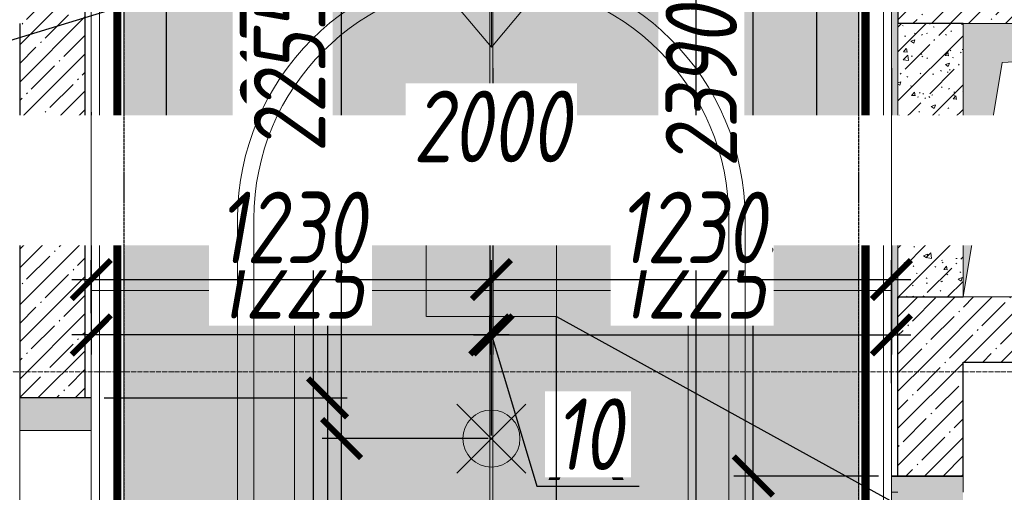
# Model space of a CAD drawing. Header units: millimetres. Extents: x -84210938 to 7466299, y -86687 to 22081.
# Tile 76 of 256: x 53378 to 56405, y -32469 to -31018. Entities that reach past the tile are written whole.
import ezdxf
from ezdxf import colors
from ezdxf.entities.mleader import LeaderData, LeaderLine
from ezdxf.math import Vec2, Vec3

# ---------------------------------------------------------------- set-up
doc = ezdxf.new("R2010")
doc.units = ezdxf.units.MM
for name, pattern in [('( Hidden )', [0.375, 0.25, -0.125]), ('-D1-03x03', [6, 3, -3]), ('-D1d1-15x02', [19, 15, -2, 0, -2]), ('DASHDOT', [25.4, 12.7, -6.35, 0, -6.35]), ('DASHED', [0.75, 0.5, -0.25])]:
    doc.linetypes.add(name, pattern=pattern)
doc.layers.get('Defpoints').update_dxf_attribs({"color": 31})
for name, color, linetype, lineweight in [('09 Светильники', 7, 'Continuous', 13), ('_0', 7, 'Continuous', 13), ('A-000-MH_MASS', 7, '-D1-03x03', 5), ('A-200-M_WALL', 7, 'Continuous', 5), ('A-200-M_WALL_PAT', 7, 'Continuous', 5), ('dim_light', 12, 'Continuous', 9), ('dim_pot', 183, 'Continuous', 9), ('M-567-M_MECH_EQP', 7, 'Continuous', 5), ('pot', 183, 'Continuous', 15), ('pot sh', 183, 'Continuous', 15), ('Z-060-M_DETAIL', 7, 'Continuous', 5), ('Обобщенные модели', 7, 'Continuous', 5), ('Оси', 7, 'Continuous', 5)]:
    doc.layers.add(name, color=color, linetype=linetype, lineweight=lineweight)
for name, color, linetype, lineweight, true_color in [('dim_razv', 7, 'DASHDOT', 9, 0x285228), ('light_pot', 7, 'Continuous', 15, 0x333300), ('pol', 7, 'Continuous', 15, 0x55666d)]:
    doc.layers.add(name, color=color, linetype=linetype, lineweight=lineweight, true_color=true_color)
doc.styles.add('fl_iso paper', font='isocpeur.ttf', dxfattribs={"width": 0.8, "oblique": 10})
doc.styles.add('In tre', font='isocpeur.ttf', dxfattribs={"width": 0.8, "oblique": 10})
doc.styles.get("Standard").update_dxf_attribs({"font": 'arial.ttf'})
doc.dimstyles.new('In tre 1_75', dxfattribs={"dimtxt": 220, "dimasz": 120, "dimexe": 60, "dimexo": 10, "dimgap": 50, "dimtad": 1, "dimdec": 0, "dimrnd": 5, "dimzin": 0, "dimdsep": 46, "dimtxsty": 'fl_iso paper', "dimblk": 'ARCHTICK', "dimcen": 0, "dimdle": 60, "dimadec": 0, "dimazin": 0, "dimtfac": 1, "dimtdec": 0, "dimtofl": 0, "dimtmove": 1, "dimatfit": 1, "dimfxl": 1, "dimtfill": 1, "dimtolj": 1, "dimtzin": 0, "dimarcsym": 1})
pattern_1 = [(45, (36177.975, -48979.44), (-57.02463, 57.02463), []), (45, (36235, -48979.44), (-57.02463, 57.02463), [100.806, -20.161, 3.353, -16.808])]

# ---------------------------------------------------------------- blocks, each defined once
blk = doc.blocks.new('_ArchTick')
at = {"color": 0, "linetype": 'ByBlock', "lineweight": 9, "const_width": 0.15}
blk.add_lwpolyline([(-0.5, -0.5), (0.5, 0.5)], dxfattribs=at)
blk = doc.blocks.new('*D18')
at = {"layer": 'Defpoints', "color": 0, "linetype": 'ByBlock', "transparency": 16777216}
for p in [(53628, -30029.4), (53628, -32179.4), (54324.5, -32179.4)]:
    blk.add_point(p, dxfattribs=at)
at = {"layer": 'dim_razv', "color": 0, "linetype": 'ByBlock', "lineweight": -2, "transparency": 16777216}
for p, q in [((54324.5, -29969.4), (54324.5, -32239.4)), ((53638, -30029.4), (54384.5, -30029.4)), ((53638, -32179.4), (54384.5, -32179.4))]:
    blk.add_line(p, q, dxfattribs=at)
at = {"layer": 'dim_razv', "color": 0, "linetype": 'ByBlock', "lineweight": -2, "transparency": 16777216, "xscale": 120, "yscale": 120, "zscale": 120}
for p, rotation in [((54324.5, -30029.4), 90), ((54324.5, -32179.4), 270)]:
    blk.add_blockref('_ArchTick', p, dxfattribs=dict(at, rotation=rotation))
at = {"layer": 'dim_razv', "color": 0, "linetype": 'ByBlock', "transparency": 16777216, "insert": (54164.5, -31104.4), "char_height": 220, "attachment_point": 5, "rotation": 90, "style": 'fl_iso paper', "bg_fill": 3, "box_fill_scale": 1.1, "bg_fill_color": 256, "bg_fill_true_color": 13158600, "bg_fill_transparency": 0}
blk.add_mtext('\\A1;2150', dxfattribs=at)
blk = doc.blocks.new('*D19')
at = {"layer": 'Defpoints', "color": 0, "linetype": 'ByBlock', "transparency": 16777216}
for p in [(53628, -32179.4), (53628, -33579.4), (54324.5, -33579.4)]:
    blk.add_point(p, dxfattribs=at)
at = {"layer": 'dim_razv', "color": 0, "linetype": 'ByBlock', "lineweight": -2, "transparency": 16777216}
for p, q in [((54324.5, -32119.4), (54324.5, -33639.4)), ((53638, -32179.4), (54384.5, -32179.4)), ((53638, -33579.4), (54384.5, -33579.4))]:
    blk.add_line(p, q, dxfattribs=at)
at = {"layer": 'dim_razv', "color": 0, "linetype": 'ByBlock', "lineweight": -2, "transparency": 16777216, "xscale": 120, "yscale": 120, "zscale": 120}
for p, rotation in [((54324.5, -32179.4), 90), ((54324.5, -33579.4), 270)]:
    blk.add_blockref('_ArchTick', p, dxfattribs=dict(at, rotation=rotation))
at = {"layer": 'dim_razv', "color": 0, "linetype": 'ByBlock', "transparency": 16777216, "insert": (54164.5, -32879.4), "char_height": 220, "attachment_point": 5, "rotation": 90, "style": 'fl_iso paper', "bg_fill": 3, "box_fill_scale": 1.1, "bg_fill_color": 256, "bg_fill_true_color": 13158600, "bg_fill_transparency": 0}
blk.add_mtext('\\A1;1400', dxfattribs=at)
blk = doc.blocks.new('*D28')
at = {"layer": 'Defpoints', "color": 0, "linetype": 'ByBlock', "transparency": 16777216}
for p in [(55633.3, -32419.4), (56028, -32419.4), (56178, -33469.4)]:
    blk.add_point(p, dxfattribs=at)
at = {"layer": 'dim_razv', "color": 0, "linetype": 'ByBlock', "lineweight": -2, "transparency": 16777216}
for p, q in [((55633.3, -33529.4), (55633.3, -32359.4)), ((56018, -32419.4), (55573.3, -32419.4)), ((56168, -33469.4), (55573.3, -33469.4))]:
    blk.add_line(p, q, dxfattribs=at)
at = {"layer": 'dim_razv', "color": 0, "linetype": 'ByBlock', "lineweight": -2, "transparency": 16777216, "xscale": 120, "yscale": 120, "zscale": 120}
for p, rotation in [((55633.3, -32419.4), 90), ((55633.3, -33469.4), 270)]:
    blk.add_blockref('_ArchTick', p, dxfattribs=dict(at, rotation=rotation))
at = {"layer": 'dim_razv', "color": 0, "linetype": 'ByBlock', "transparency": 16777216, "insert": (55473.3, -32944.4), "char_height": 220, "attachment_point": 5, "rotation": 90, "style": 'fl_iso paper', "bg_fill": 3, "box_fill_scale": 1.1, "bg_fill_color": 256, "bg_fill_true_color": 13158600, "bg_fill_transparency": 0}
blk.add_mtext('\\A1;1050', dxfattribs=at)
blk = doc.blocks.new('*D29')
at = {"layer": 'Defpoints', "color": 0, "linetype": 'ByBlock', "transparency": 16777216}
for p in [(55633.3, -30029.4), (56028, -30029.4), (56028, -32419.4)]:
    blk.add_point(p, dxfattribs=at)
at = {"layer": 'dim_razv', "color": 0, "linetype": 'ByBlock', "lineweight": -2, "transparency": 16777216}
for p, q in [((55633.3, -32479.4), (55633.3, -29969.4)), ((56018, -30029.4), (55573.3, -30029.4)), ((56018, -32419.4), (55573.3, -32419.4))]:
    blk.add_line(p, q, dxfattribs=at)
at = {"layer": 'dim_razv', "color": 0, "linetype": 'ByBlock', "lineweight": -2, "transparency": 16777216, "xscale": 120, "yscale": 120, "zscale": 120}
for p, rotation in [((55633.3, -30029.4), 90), ((55633.3, -32419.4), 270)]:
    blk.add_blockref('_ArchTick', p, dxfattribs=dict(at, rotation=rotation))
at = {"layer": 'dim_razv', "color": 0, "linetype": 'ByBlock', "transparency": 16777216, "insert": (55473.3, -31224.4), "char_height": 220, "attachment_point": 5, "rotation": 90, "style": 'fl_iso paper', "bg_fill": 3, "box_fill_scale": 1.1, "bg_fill_color": 256, "bg_fill_true_color": 13158600, "bg_fill_transparency": 0}
blk.add_mtext('\\A1;2390', dxfattribs=at)
blk = doc.blocks.new('*U17')
at = {"layer": 'pol', "true_color": 0x007dfa, "transparency": 33554687}
h = blk.add_hatch(color=150, dxfattribs=at)
h.dxf.hatch_style = 1
h.paths.add_polyline_path([(8950, 0), (0, 0), (0, -10), (8950, -10)])
at = {"layer": 'pol', "color": 162, "true_color": 0x2c3cc9}
blk.add_lwpolyline([(8950, 0), (0, 0), (0, -10), (8950, -10)], close=True, dxfattribs=at)
blk = doc.blocks.new('1')
at = {"layer": 'pol', "linetype": 'ByBlock'}
h = blk.add_hatch(color=1, dxfattribs=at)
h.paths.add_polyline_path([(35776.4, 73135.4), (35803.1, 73135.4), (35803.1, 73259), (35776.4, 73259)])
h.paths.add_polyline_path([(35789.8, 73274.6), (35843.2, 73274.6), (35789.8, 73338.2)])
h.paths.add_polyline_path([(35789.8, 73274.6), (35736.3, 73274.6), (35789.8, 73338.2)])
edge = h.paths.add_edge_path()
edge.add_arc((35789.8, 73110.5), 13.4, 0, 360)
h = blk.add_hatch(color=1, dxfattribs=at)
h.paths.add_polyline_path([(35813.3, 73097.1), (35813.3, 73123.9), (35936.9, 73123.9), (35936.9, 73097.1)])
h.paths.add_polyline_path([(35952.5, 73110.5), (35952.5, 73164), (36016.1, 73110.5)])
h.paths.add_polyline_path([(35952.5, 73110.5), (35952.5, 73057), (36016.1, 73110.5)])
at = {"layer": 'pol', "color": 1, "linetype": 'ByBlock'}
for points in [[(35789.8, 73274.6), (35736.3, 73274.6), (35789.8, 73338.2), (35789.8, 73274.6)], [(35789.8, 73274.6), (35843.2, 73274.6), (35789.8, 73338.2), (35789.8, 73274.6)], [(35952.5, 73110.5), (35952.5, 73164), (36016.1, 73110.5), (35952.5, 73110.5)], [(35952.5, 73110.5), (35952.5, 73057), (36016.1, 73110.5), (35952.5, 73110.5)]]:
    blk.add_lwpolyline(points, dxfattribs=at)
for points in [[(35776.4, 73135.4), (35803.1, 73135.4), (35803.1, 73259), (35776.4, 73259)], [(35813.3, 73097.1), (35813.3, 73123.9), (35936.9, 73123.9), (35936.9, 73097.1)]]:
    blk.add_lwpolyline(points, close=True, dxfattribs=at)
blk.add_circle((35789.8, 73110.5), 13.4, dxfattribs=at)
blk = doc.blocks.new('*D47')
at = {"layer": 'Defpoints', "color": 0, "transparency": 16777216}
for p in [(54833, -31156.2), (56058, -31156.2), (56058, -31986)]:
    blk.add_point(p, dxfattribs=at)
at = {"layer": 'pol', "color": 0, "lineweight": -2, "transparency": 16777216}
for p, q in [((54833, -31166.2), (54833, -32046)), ((56058, -31166.2), (56058, -32046)), ((54773, -31986), (56118, -31986))]:
    blk.add_line(p, q, dxfattribs=at)
at = {"layer": 'pol', "color": 0, "lineweight": -2, "transparency": 16777216, "xscale": 120, "yscale": 120, "zscale": 120, "rotation": 180}
blk.add_blockref('_ArchTick', (54833, -31986), dxfattribs=at)
at = {"layer": 'pol', "color": 0, "lineweight": -2, "transparency": 16777216, "xscale": 120, "yscale": 120, "zscale": 120}
blk.add_blockref('_ArchTick', (56058, -31986), dxfattribs=at)
at = {"layer": 'pol', "color": 0, "lineweight": 18, "transparency": 16777216, "insert": (55445.5, -31826), "char_height": 220, "attachment_point": 5, "style": 'fl_iso paper', "bg_fill": 3, "box_fill_scale": 1.1, "bg_fill_color": 256, "bg_fill_true_color": 13158600, "bg_fill_transparency": 0}
blk.add_mtext('\\A1;1225', dxfattribs=at)
blk = doc.blocks.new('*D48')
at = {"layer": 'Defpoints', "color": 0, "transparency": 16777216}
for p in [(54823, -31253.1), (53598, -31291.9), (53598, -31986)]:
    blk.add_point(p, dxfattribs=at)
at = {"layer": 'pol', "color": 0, "lineweight": -2, "transparency": 16777216}
for p, q in [((54823, -31263.1), (54823, -32046)), ((53598, -31301.9), (53598, -32046)), ((54883, -31986), (53538, -31986))]:
    blk.add_line(p, q, dxfattribs=at)
at = {"layer": 'pol', "color": 0, "lineweight": -2, "transparency": 16777216, "xscale": 120, "yscale": 120, "zscale": 120, "rotation": 180}
blk.add_blockref('_ArchTick', (53598, -31986), dxfattribs=at)
at = {"layer": 'pol', "color": 0, "lineweight": -2, "transparency": 16777216, "xscale": 120, "yscale": 120, "zscale": 120}
blk.add_blockref('_ArchTick', (54823, -31986), dxfattribs=at)
at = {"layer": 'pol', "color": 0, "lineweight": 18, "transparency": 16777216, "insert": (54210.5, -31826), "char_height": 220, "attachment_point": 5, "style": 'fl_iso paper', "bg_fill": 3, "box_fill_scale": 1.1, "bg_fill_color": 256, "bg_fill_true_color": 13158600, "bg_fill_transparency": 0}
blk.add_mtext('\\A1;1225', dxfattribs=at)
blk = doc.blocks.new('*D54')
at = {"layer": 'Defpoints', "color": 0, "transparency": 16777216}
for p in [(53828, -30029.4), (55828, -30029.4), (53828, -31505.4)]:
    blk.add_point(p, dxfattribs=at)
at = {"layer": 'pol', "color": 0, "lineweight": -2, "transparency": 16777216}
for p, q in [((53828, -30039.4), (53828, -31565.4)), ((55828, -30039.4), (55828, -31565.4)), ((55888, -31505.4), (53768, -31505.4))]:
    blk.add_line(p, q, dxfattribs=at)
at = {"layer": 'pol', "color": 0, "lineweight": -2, "transparency": 16777216, "xscale": 120, "yscale": 120, "zscale": 120, "rotation": 180}
blk.add_blockref('_ArchTick', (53828, -31505.4), dxfattribs=at)
at = {"layer": 'pol', "color": 0, "lineweight": -2, "transparency": 16777216, "xscale": 120, "yscale": 120, "zscale": 120}
blk.add_blockref('_ArchTick', (55828, -31505.4), dxfattribs=at)
at = {"layer": 'pol', "color": 0, "lineweight": 18, "transparency": 16777216, "insert": (54828, -31345.4), "char_height": 220, "attachment_point": 5, "style": 'fl_iso paper', "bg_fill": 3, "box_fill_scale": 1.1, "bg_fill_color": 256, "bg_fill_true_color": 13158600, "bg_fill_transparency": 0}
blk.add_mtext('\\A1;2000', dxfattribs=at)
blk = doc.blocks.new('*D274')
at = {"layer": 'Defpoints', "color": 0, "transparency": 16777216}
for p in [(54281.5, -30149.4), (54828, -30149.4), (54828, -38859.4)]:
    blk.add_point(p, dxfattribs=at)
at = {"layer": 'dim_pot', "color": 0, "lineweight": -2, "transparency": 16777216}
for p, q in [((54281.5, -38919.4), (54281.5, -30089.4)), ((54818, -30149.4), (54221.5, -30149.4)), ((54818, -38859.4), (54221.5, -38859.4))]:
    blk.add_line(p, q, dxfattribs=at)
at = {"layer": 'dim_pot', "color": 0, "lineweight": -2, "transparency": 16777216, "xscale": 120, "yscale": 120, "zscale": 120}
for p, rotation in [((54281.5, -30149.4), 90), ((54281.5, -38859.4), 270)]:
    blk.add_blockref('_ArchTick', p, dxfattribs=dict(at, rotation=rotation))
at = {"layer": 'dim_pot', "color": 0, "transparency": 16777216, "insert": (54121.5, -34504.4), "char_height": 220, "attachment_point": 5, "rotation": 90, "style": 'fl_iso paper', "bg_fill": 3, "box_fill_scale": 1.1, "bg_fill_color": 256, "bg_fill_true_color": 13158600, "bg_fill_transparency": 0}
blk.add_mtext('\\A1;8710', dxfattribs=at)
blk = doc.blocks.new('*D285')
at = {"layer": 'Defpoints', "color": 0, "transparency": 16777216}
for p in [(54838, -30849.4), (54828, -38159.4), (55456.3, -38159.4)]:
    blk.add_point(p, dxfattribs=at)
at = {"layer": 'dim_light', "color": 0, "lineweight": -2, "transparency": 16777216}
for p, q in [((55456.3, -30789.4), (55456.3, -38219.4)), ((54848, -30849.4), (55516.3, -30849.4)), ((54838, -38159.4), (55516.3, -38159.4))]:
    blk.add_line(p, q, dxfattribs=at)
at = {"layer": 'dim_light', "color": 0, "lineweight": -2, "transparency": 16777216, "xscale": 120, "yscale": 120, "zscale": 120}
for p, rotation in [((55456.3, -30849.4), 90), ((55456.3, -38159.4), 270)]:
    blk.add_blockref('_ArchTick', p, dxfattribs=dict(at, rotation=rotation))
at = {"layer": 'dim_light', "color": 0, "transparency": 16777216, "insert": (55296.3, -34504.4), "char_height": 220, "attachment_point": 5, "rotation": 90, "style": 'fl_iso paper', "bg_fill": 3, "box_fill_scale": 1.1, "bg_fill_color": 256, "bg_fill_true_color": 13158600, "bg_fill_transparency": 0}
blk.add_mtext('\\A1;7310', dxfattribs=at)
blk = doc.blocks.new('*U9')
at = {"layer": '09 Светильники', "true_color": 0xffbf00, "transparency": 33554687}
h = blk.add_hatch(color=40, dxfattribs=at)
h.dxf.hatch_style = 1
edge = h.paths.add_edge_path()
edge.add_arc((0, 0), 58.5, 0, 360)
for points in [[(70.7, 70.7), (-70.7, -70.7)], [(-70.7, 70.7), (70.7, -70.7)]]:
    blk.add_lwpolyline(points)
at = {"layer": '09 Светильники', "transparency": 33554687}
blk.add_circle((0, 0), 58.5, dxfattribs=at)
blk = doc.blocks.new('*U279')
at = {"layer": 'light_pot', "xscale": 1.5, "yscale": 1.5, "zscale": 1.5, "rotation": 180}
blk.add_blockref('*U9', (0, 56.6), dxfattribs=at)
blk = doc.blocks.new('*U280')
at = {"layer": 'light_pot', "color": 0, "linetype": 'ByBlock', "lineweight": -2, "transparency": 16777216}
blk.add_blockref('*U279', (0, 4400), dxfattribs=at)
blk = doc.blocks.new('*D288')
at = {"layer": 'Defpoints', "color": 0, "transparency": 16777216}
for p in [(54828, -31815.9), (53598, -31929.4), (54828, -32304.5)]:
    blk.add_point(p, dxfattribs=at)
at = {"layer": 'dim_light', "color": 0, "lineweight": -2, "transparency": 16777216}
for p, q in [((53598, -31919.4), (53598, -31755.9)), ((54828, -32294.5), (54828, -31755.9)), ((53538, -31815.9), (54888, -31815.9))]:
    blk.add_line(p, q, dxfattribs=at)
at = {"layer": 'dim_light', "color": 0, "lineweight": -2, "transparency": 16777216, "xscale": 120, "yscale": 120, "zscale": 120, "rotation": 180}
blk.add_blockref('_ArchTick', (53598, -31815.9), dxfattribs=at)
at = {"layer": 'dim_light', "color": 0, "lineweight": -2, "transparency": 16777216, "xscale": 120, "yscale": 120, "zscale": 120}
blk.add_blockref('_ArchTick', (54828, -31815.9), dxfattribs=at)
at = {"layer": 'dim_light', "color": 0, "transparency": 16777216, "insert": (54213, -31655.9), "char_height": 220, "attachment_point": 5, "style": 'fl_iso paper', "bg_fill": 3, "box_fill_scale": 1.1, "bg_fill_color": 256, "bg_fill_true_color": 13158600, "bg_fill_transparency": 0}
blk.add_mtext('\\A1;1230', dxfattribs=at)
blk = doc.blocks.new('*D289')
at = {"layer": 'Defpoints', "color": 0, "transparency": 16777216}
for p in [(56058, -31815.9), (56058, -32144.4), (54828, -32304.5)]:
    blk.add_point(p, dxfattribs=at)
at = {"layer": 'dim_light', "color": 0, "lineweight": -2, "transparency": 16777216}
for p, q in [((54828, -32294.5), (54828, -31755.9)), ((56058, -32134.4), (56058, -31755.9)), ((54768, -31815.9), (56118, -31815.9))]:
    blk.add_line(p, q, dxfattribs=at)
at = {"layer": 'dim_light', "color": 0, "lineweight": -2, "transparency": 16777216, "xscale": 120, "yscale": 120, "zscale": 120, "rotation": 180}
blk.add_blockref('_ArchTick', (54828, -31815.9), dxfattribs=at)
at = {"layer": 'dim_light', "color": 0, "lineweight": -2, "transparency": 16777216, "xscale": 120, "yscale": 120, "zscale": 120}
blk.add_blockref('_ArchTick', (56058, -31815.9), dxfattribs=at)
at = {"layer": 'dim_light', "color": 0, "transparency": 16777216, "insert": (55443, -31655.9), "char_height": 220, "attachment_point": 5, "style": 'fl_iso paper', "bg_fill": 3, "box_fill_scale": 1.1, "bg_fill_color": 256, "bg_fill_true_color": 13158600, "bg_fill_transparency": 0}
blk.add_mtext('\\A1;1230', dxfattribs=at)
blk = doc.blocks.new('*D290')
at = {"layer": 'Defpoints', "color": 0, "transparency": 16777216}
for p in [(54367.7, -32304.5), (54828, -32304.5), (54828, -36704.5)]:
    blk.add_point(p, dxfattribs=at)
at = {"layer": 'dim_light', "color": 0, "lineweight": -2, "transparency": 16777216}
for p, q in [((54367.7, -36764.5), (54367.7, -32244.5)), ((54818, -32304.5), (54307.7, -32304.5)), ((54818, -36704.5), (54307.7, -36704.5))]:
    blk.add_line(p, q, dxfattribs=at)
at = {"layer": 'dim_light', "color": 0, "lineweight": -2, "transparency": 16777216, "xscale": 120, "yscale": 120, "zscale": 120}
for p, rotation in [((54367.7, -32304.5), 90), ((54367.7, -36704.5), 270)]:
    blk.add_blockref('_ArchTick', p, dxfattribs=dict(at, rotation=rotation))
at = {"layer": 'dim_light', "color": 0, "transparency": 16777216, "insert": (54207.7, -34504.5), "char_height": 220, "attachment_point": 5, "rotation": 90, "style": 'fl_iso paper', "bg_fill": 3, "box_fill_scale": 1.1, "bg_fill_color": 256, "bg_fill_true_color": 13158600, "bg_fill_transparency": 0}
blk.add_mtext('\\A1;4400', dxfattribs=at)
blk = doc.blocks.new('*D286')
at = {"layer": 'Defpoints', "color": 0, "transparency": 16777216}
for p in [(54367.7, -30049.4), (55196.6, -30049.4), (54562.8, -32304.5)]:
    blk.add_point(p, dxfattribs=at)
at = {"layer": 'dim_light', "color": 0, "lineweight": -2, "transparency": 16777216}
for p, q in [((54367.7, -32364.5), (54367.7, -29989.4)), ((55186.6, -30049.4), (54307.7, -30049.4)), ((54552.8, -32304.5), (54307.7, -32304.5))]:
    blk.add_line(p, q, dxfattribs=at)
at = {"layer": 'dim_light', "color": 0, "lineweight": -2, "transparency": 16777216, "xscale": 120, "yscale": 120, "zscale": 120}
for p, rotation in [((54367.7, -30049.4), 90), ((54367.7, -32304.5), 270)]:
    blk.add_blockref('_ArchTick', p, dxfattribs=dict(at, rotation=rotation))
at = {"layer": 'dim_light', "color": 0, "transparency": 16777216, "insert": (54207.7, -31177), "char_height": 220, "attachment_point": 5, "rotation": 90, "style": 'fl_iso paper', "bg_fill": 3, "box_fill_scale": 1.1, "bg_fill_color": 256, "bg_fill_true_color": 13158600, "bg_fill_transparency": 0}
blk.add_mtext('\\A1;2255', dxfattribs=at)
blk = doc.blocks.new('*D299')
at = {"layer": 'Defpoints', "color": 0, "transparency": 16777216}
for p in [(54823, -31986), (54833, -31976), (54833, -31986)]:
    blk.add_point(p, dxfattribs=at)
at = {"layer": 'pol', "color": 0, "lineweight": -2, "transparency": 16777216}
for p, q in [((54823, -31976), (54823, -31926)), ((54823, -31986), (54703, -31986)), ((54823, -31986), (54833, -31986)), ((54828, -31986), (54967.5, -32451)), ((54833, -31986), (54833, -32046)), ((54833, -31986), (54953, -31986)), ((54967.5, -32451), (55282.3, -32451))]:
    blk.add_line(p, q, dxfattribs=at)
at = {"layer": 'pol', "color": 0, "lineweight": -2, "transparency": 16777216, "xscale": 120, "yscale": 120, "zscale": 120}
blk.add_blockref('_ArchTick', (54823, -31986), dxfattribs=at)
at = {"layer": 'pol', "color": 0, "lineweight": -2, "transparency": 16777216, "xscale": 120, "yscale": 120, "zscale": 120, "rotation": 180}
blk.add_blockref('_ArchTick', (54833, -31986), dxfattribs=at)
at = {"layer": 'pol', "color": 0, "lineweight": 18, "transparency": 16777216, "insert": (55124.9, -32291), "char_height": 220, "attachment_point": 5, "style": 'fl_iso paper', "bg_fill": 3, "box_fill_scale": 1.1, "bg_fill_color": 256, "bg_fill_true_color": 13158600, "bg_fill_transparency": 0}
blk.add_mtext('\\A1;10', dxfattribs=at)
blk = doc.blocks.new('A_MEQ_OpeningShaft-Rectangular - ОВ-8249615-50_AS_Plan_23')
at = {"layer": 'Z-060-M_DETAIL', "linetype": '-D1-03x03'}
blk.add_hatch(color=256, dxfattribs=at).paths.add_polyline_path([(0, -840), (120, -120), (2100, 0), (0, 0), (0, -614.9)])
at = {"layer": 'A-000-MH_MASS'}
for p, q in [((2100, 0), (0, 0)), ((0, 0), (0, -840)), ((2100, -840), (2100, 0)), ((0, -840), (2100, -840))]:
    blk.add_line(p, q, dxfattribs=at)
at = {"layer": 'Z-060-M_DETAIL'}
for p, q in [((2100, 0), (0, 0)), ((0, 0), (0, -840)), ((120, -120), (2100, 0)), ((2100, 0), (2100, -840)), ((0, -840), (120, -120)), ((0, -840), (2100, -840))]:
    blk.add_line(p, q, dxfattribs=at)

msp = doc.modelspace()

# ---------------------------------------------------------------- hatches: boundary and pattern name
at = {"layer": '_0', "transparency": 33554534}
h = msp.add_hatch(color=252, dxfattribs=at)
h.dxf.hatch_style = 1
h.paths.add_polyline_path([(35428, -49734.4), (73878, -49734.4), (73878, -19284.4), (35428, -19284.4)])
h.paths.add_polyline_path([(44528, -41629.4), (44528, -34929.4), (49428, -34929.4), (49428, -36429.4), (51028, -36429.4), (51028, -30029.4), (49428, -30029.4), (49428, -30779.4), (42778, -30779.4), (42778, -28029.4), (44528, -28029.4), (44528, -27979.4), (45303, -27979.4), (45303, -27379.4), (47528, -27379.4), (47528, -27979.4), (53578, -27979.4), (53578, -27379.4), (55478, -27379.4), (55478, -27979.4), (64478, -27979.4), (64478, -26229.4), (67788, -26229.4), (67788, -28219.4), (66578, -28219.4), (66578, -30029.4), (62978, -30029.4), (62978, -30829.4), (59878, -30829.4), (59878, -30029.4), (58628, -30029.4), (58628, -38979.4), (59728, -38979.4), (59728, -38079.4), (62978, -38079.4), (62978, -38979.4), (66878, -38979.4), (66878, -41429.4), (64478, -41429.4), (64478, -41029.4), (59923, -41029.4), (59923, -41629.4), (57898, -41629.4), (57898, -41029.4), (47038, -41029.4), (47038, -41629.4)], flags=16)
at = {"layer": 'A-200-M_WALL_PAT'}
h = msp.add_hatch(dxfattribs=at)
h.set_pattern_fill('FP_2', color=256, style=0, pattern_type=2)
h.set_pattern_definition(pattern_1)
h.paths.add_polyline_path([(53378, -36829.4), (53578, -36829.4), (53578, -36479.4), (53378, -36479.4), (53378, -36629.4)])
h.paths.add_polyline_path([(53578, -35079.4), (53578, -33579.4), (53378, -33579.4), (53378, -35079.4)])
h.paths.add_polyline_path([(53378, -32179.4), (53578, -32179.4), (53578, -30829.4), (53378, -30829.4), (53378, -31644.4)])
h = msp.add_hatch(dxfattribs=at)
h.set_pattern_fill('FP_2', color=256, style=0, pattern_type=2)
h.set_pattern_definition(pattern_1)
h.paths.add_polyline_path([(58378, -31029.4), (58578, -31029.4), (58578, -30829.4), (56078, -30829.4), (56078, -31029.4), (56985, -31029.4)])
at = {"layer": 'A-200-M_WALL_PAT', "true_color": 0xf5f3ef}
msp.add_hatch(color=7, dxfattribs=at).paths.add_polyline_path([(56058, -31969.4), (56078, -31969.4), (56078, -30929.4), (56058, -30929.4), (56058, -31644.4)])
at = {"layer": 'A-200-M_WALL_PAT'}
h = msp.add_hatch(dxfattribs=at)
h.set_pattern_fill('FP_1', color=256, style=0, pattern_type=2)
h.set_pattern_definition([(45, (36177.98, -48979.44), (-75.43415, 75.43415), [106.68, -17.78, 3.556, -17.78]), (45, (36177.98, -48904.05), (-75.43415, 75.43415), []), (50, (36177.98, -48979.44), (127.5292, -11.15758), [13.335, -146.685]), (355, (36177.98, -48979.44), (-24.66966, 133.74), [10.668, -117.348]), (100.451, (36188.6, -48980.37), (102.85973, 122.5818), [11.333, -124.663]), (46.184, (36177.98, -48943.88), (189.7552, -29.4304), [20.002, -220.027]), (96.636, (36193.79, -48946.33), (166.1822, 173.1996), [17, -186.995]), (351.184, (36177.98, -48943.88), (166.184, 173.1976), [16.002, -176.022]), (21, (36195.76, -48952.77), (106.13027, -71.58603), [13.335, -146.685]), (326, (36195.76, -48952.77), (43.2619, 128.93175), [10.668, -117.348]), (71.451, (36204.6, -48958.73), (149.392, 57.34505), [11.333, -124.663]), (37.5, (36177.975, -48979.436), (2.16223, 59.18836), [3.353, -112.573, 3.353, -115.773, -117.792]), (37.5, (36177.975, -48979.436), (2.16223, 59.18836), [-235.052, 3.353, -114.44]), (7.5, (36177.975, -48979.436), (46.77386, 70.12615), [3.353, -64.567, 3.353, -109.906, -44.894]), (7.5, (36177.975, -48979.436), (46.77386, 70.12615), [-181.178, 3.353, -41.542]), (327.5, (36138.326, -48979.436), (94.91367, -4.01009), [3.353, -41.097, 3.353, -135.331, -184.023]), (327.5, (36138.326, -48979.436), (94.91367, -4.01009), [-183.134, 3.353, -180.67]), (317.5, (36120.55, -48979.44), (103.69057, 17.79882), [3.353, -54.432, 3.353, -88.748, -130.683]), (317.5, (36120.55, -48979.44), (103.69057, 17.79882), [-149.885, 3.353, -127.33])])
h.paths.add_polyline_path([(56078, -31869.4), (56278, -31869.4), (56278, -31029.4), (56078, -31029.4), (56078, -31644.4)])
h = msp.add_hatch(dxfattribs=at)
h.set_pattern_fill('FP_2', color=256, style=0, pattern_type=2)
h.set_pattern_definition(pattern_1)
h.paths.add_polyline_path([(58378, -32069.4), (58378, -31869.4), (56078, -31869.4), (56078, -32069.4), (56985, -32069.4)])
h = msp.add_hatch(dxfattribs=at)
h.set_pattern_fill('FP_2', color=256, style=0, pattern_type=2)
h.set_pattern_definition(pattern_1)
h.paths.add_polyline_path([(56278, -38279.4), (56278, -37609.4), (56078, -37609.4), (56078, -38279.4)])
h.paths.add_polyline_path([(56078, -36559.4), (56278, -36559.4), (56278, -35539.4), (56078, -35539.4), (56078, -36109.4)])
h.paths.add_polyline_path([(56278, -34489.4), (56278, -33469.4), (56078, -33469.4), (56078, -34489.4)])
h.paths.add_polyline_path([(56078, -32419.4), (56278, -32419.4), (56278, -32069.4), (56078, -32069.4)])
at = {"layer": 'pot sh', "linetype": 'ByBlock', "lineweight": 0, "true_color": 0x878581}
h = msp.add_hatch(dxfattribs=at)
h.set_pattern_fill('AR-CONC', color=252, scale=2, angle=180)
h.paths.add_polyline_path([(53898, -38079.4), (53698, -38079.4), (53698, -38859.4), (55958, -38859.4), (55958, -30149.4), (53698, -30149.4), (53698, -36829.4), (53898, -36829.4)])
at = {"layer": 'Обобщенные модели', "true_color": 0x787878}
msp.add_hatch(color=8, dxfattribs=at).paths.add_polyline_path([(53598, -32279.4), (53598, -32179.4), (53378, -32179.4), (53378, -32279.4)])
at = {"layer": 'Обобщенные модели'}
msp.add_hatch(color=8, dxfattribs=at).paths.add_polyline_path([(56278, -32519.4), (56278, -32419.4), (56058, -32419.4), (56058, -32519.4)])

# ---------------------------------------------------------------- linework, layer by layer
at = {"layer": 'A-200-M_WALL'}
for p, q in [((53598, -32179.4), (53598, -30049.4)), ((56058, -30049.4), (56058, -32419.4)), ((53578, -32179.4), (53598, -32179.4)), ((56058, -32469.4), (56078, -32469.4))]:
    msp.add_line(p, q, dxfattribs=at)
at = {"layer": 'A-200-M_WALL', "lineweight": 25}
for p, q in [((53578, -30829.4), (53578, -32179.4)), ((56078, -30829.4), (56078, -31029.4)), ((53378, -31029.4), (53378, -32179.4)), ((56278, -31029.4), (56078, -31029.4)), ((56078, -31869.4), (56278, -31869.4)), ((56078, -32419.4), (56078, -31869.4)), ((56278, -32419.4), (56278, -32069.4)), ((56278, -32069.4), (58378, -32069.4)), ((53598, -32179.4), (53378, -32179.4)), ((56278, -32419.4), (56058, -32419.4))]:
    msp.add_line(p, q, dxfattribs=at)
at = {"layer": 'A-200-M_WALL', "lineweight": 9}
msp.add_line((56078, -31029.4), (56078, -31869.4), dxfattribs=at)
at = {"layer": 'A-200-M_WALL', "lineweight": 25}
msp.add_lwpolyline([(56058, -32419.4), (56278, -32419.4)], dxfattribs=at)
at = {"layer": 'dim_pot'}
msp.add_lwpolyline([(53598, -32279.4), (53378, -32279.4), (53378, -33479.4), (53598, -33479.4)], close=True, dxfattribs=at)
at = {"layer": 'dim_razv', "color": 1, "linetype": '( Hidden )', "ltscale": 10, "true_color": 0xff0a0a, "const_width": 25}
for points in [[(53678, -30029.4), (53678, -33579.4)], [(55978, -33879.4), (55978, -30029.4)]]:
    msp.add_lwpolyline(points, dxfattribs=at)
at = {"layer": 'pol', "color": 0}
msp.add_lwpolyline([(53598, -38959.4), (53598, -36379.4), (53378, -36379.4), (53378, -35179.4), (53598, -35179.4), (53598, -33479.4), (53378, -33479.4), (53378, -32279.4), (53598, -32279.4), (53598, -30049.4), (56058, -30049.4), (56058, -32519.4), (56278, -32519.4), (56278, -33369.4), (56058, -33369.4), (56058, -34589.4), (56278, -34589.4), (56278, -35439.4), (56058, -35439.4), (56058, -36659.4), (56278, -36659.4), (56278, -37509.4), (56058, -37509.4), (56058, -38959.4)], close=True, dxfattribs=at)
at = {"layer": 'pol'}
for points in [[(53623, -30049.4), (53623, -33049.4), (53378, -33049.4)], [(53598, -31849.4), (54223, -31849.4), (54223, -33049.4), (53623, -33049.4), (53623, -30049.4)], [(56278, -33049.4), (56033, -33049.4), (56033, -30049.4)], [(53598, -30649.4), (54223, -30649.4), (54223, -31849.4), (53598, -31849.4)], [(56058, -31849.4), (55433, -31849.4), (55433, -30649.4), (56058, -30649.4)], [(56033, -32519.4), (56033, -33049.4), (55433, -33049.4), (55433, -31849.4), (56058, -31849.4)]]:
    msp.add_lwpolyline(points, dxfattribs=at)
for points in [[(54223, -31849.4), (54223, -30649.4), (54823, -30649.4), (54823, -31849.4)], [(54833, -31849.4), (54833, -30649.4), (55433, -30649.4), (55433, -31849.4)], [(54223, -33049.4), (54223, -31849.4), (54823, -31849.4), (54823, -33049.4)], [(54833, -33049.4), (54833, -31849.4), (55433, -31849.4), (55433, -33049.4)]]:
    msp.add_lwpolyline(points, close=True, dxfattribs=at)
at = {"layer": 'Обобщенные модели'}
for p, q in [((53378, -32179.4), (53378, -32279.4)), ((53598, -32279.4), (53598, -32179.4)), ((53378, -32279.4), (53378, -33479.4)), ((53378, -32279.4), (53598, -32279.4)), ((56058, -32419.4), (56058, -32519.4)), ((56278, -32469.4), (56278, -32419.4))]:
    msp.add_line(p, q, dxfattribs=at)
at = {"layer": 'Оси', "linetype": '-D1d1-15x02'}
msp.add_line((32615.2, -32099.4), (74746.1, -32099.4), dxfattribs=at)

# ---------------------------------------------------------------- block references
at = {"layer": 'M-567-M_MECH_EQP'}
msp.add_blockref('A_MEQ_OpeningShaft-Rectangular - ОВ-8249615-50_AS_Plan_23', (56278, -31029.4), dxfattribs=at)
at = {"layer": 'pol', "rotation": 90}
msp.add_blockref('*U17', (54823, -38979.4), dxfattribs=at)
at = {"layer": 'pol', "color": 0, "lineweight": 18, "xscale": -1.987741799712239, "yscale": 1.987741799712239, "zscale": 1.987741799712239, "rotation": 180}
msp.add_blockref('1', (-16312.8, 114675.4), dxfattribs=at)

# ---------------------------------------------------------------- next in the draw order: dimensions: what is measured, and where the dimension line sits
at = {"layer": 'dim_razv', "color": 0, "linetype": 'ByBlock'}
for base, p1, p2, picture, middle in [((54324.5, -32179.4), (53628, -30029.4), (53628, -32179.4), '*D18', (54164.5, -31104.4)), ((55633.3, -32419.4), (56178, -33469.4), (56028, -32419.4), '*D28', (55473.3, -32944.4))]:
    dim = msp.add_linear_dim(base=base, p1=p1, p2=p2, angle=90, dimstyle='In tre 1_75', dxfattribs=at)
    dim.commit()
    dim.dimension.update_dxf_attribs({"geometry": picture, "text_midpoint": middle})

# ---------------------------------------------------------------- next in the draw order: block references
at = {"layer": 'pol', "color": 0, "lineweight": 18, "xscale": 1.987741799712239, "yscale": 1.987741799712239, "zscale": 1.987741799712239, "rotation": 180}
msp.add_blockref('1', (125968.8, 114675.4), dxfattribs=at)

# ---------------------------------------------------------------- next in the draw order: dimensions: what is measured, and where the dimension line sits
at = {"layer": 'dim_razv', "color": 0, "linetype": 'ByBlock'}
for base, p1, p2, picture, middle in [((55633.3, -30029.4), (56028, -32419.4), (56028, -30029.4), '*D29', (55473.3, -31224.4)), ((54324.5, -33579.4), (53628, -32179.4), (53628, -33579.4), '*D19', (54164.5, -32879.4))]:
    dim = msp.add_linear_dim(base=base, p1=p1, p2=p2, angle=90, dimstyle='In tre 1_75', dxfattribs=at)
    dim.commit()
    dim.dimension.update_dxf_attribs({"geometry": picture, "text_midpoint": middle})

# ---------------------------------------------------------------- next in the draw order: dimensions: what is measured, and where the dimension line sits
at = {"layer": 'pol', "color": 0, "lineweight": 18}
dim = msp.add_linear_dim(base=(56058, -31986), p1=(54833, -31156.2), p2=(56058, -31156.2), dimstyle='In tre 1_75', dxfattribs=at)
dim.commit()
dim.dimension.update_dxf_attribs({"geometry": '*D47', "text_midpoint": (55445.5, -31826)})

# ---------------------------------------------------------------- next in the draw order: dimensions: what is measured, and where the dimension line sits
dim = msp.add_linear_dim(base=(53598, -31986), p1=(54823, -31253.1), p2=(53598, -31291.9), dimstyle='In tre 1_75', dxfattribs=at)
dim.commit()
dim.dimension.update_dxf_attribs({"geometry": '*D48', "text_midpoint": (54210.5, -31826)})

# ---------------------------------------------------------------- next in the draw order: dimensions: what is measured, and where the dimension line sits
dim = msp.add_linear_dim(base=(53828, -31505.4), p1=(55828, -30029.4), p2=(53828, -30029.4), dimstyle='In tre 1_75', dxfattribs=at)
dim.commit()
dim.dimension.update_dxf_attribs({"geometry": '*D54', "text_midpoint": (54828, -31345.4)})

# ---------------------------------------------------------------- next in the draw order: linework, layer by layer
at = {"layer": 'pot'}
msp.add_lwpolyline([(53598, -30049.4), (56058, -30049.4), (56058, -38959.4), (53598, -38959.4)], close=True, dxfattribs=at)
msp.add_lwpolyline([(53698, -36829.4), (53698, -30149.4), (55958, -30149.4), (55958, -38859.4), (53698, -38859.4), (53698, -38079.4)], dxfattribs=at)

# ---------------------------------------------------------------- next in the draw order: dimensions: what is measured, and where the dimension line sits
at = {"layer": 'dim_pot'}
dim = msp.add_linear_dim(base=(54281.5, -30149.4), p1=(54828, -38859.4), p2=(54828, -30149.4), angle=90, dimstyle='In tre 1_75', dxfattribs=at)
dim.commit()
dim.dimension.update_dxf_attribs({"geometry": '*D274', "text_midpoint": (54121.5, -34504.4)})

# ---------------------------------------------------------------- next in the draw order: dimensions: what is measured, and where the dimension line sits
at = {"layer": 'dim_light'}
dim = msp.add_linear_dim(base=(55456.3, -38159.4), p1=(54838, -30849.4), p2=(54828, -38159.4), angle=90, dimstyle='In tre 1_75', dxfattribs=at)
dim.commit()
dim.dimension.update_dxf_attribs({"geometry": '*D285', "text_midpoint": (55296.3, -34504.4)})

# ---------------------------------------------------------------- next in the draw order: block references
at = {"layer": 'light_pot'}
msp.add_blockref('*U280', (54828, -36761.1), dxfattribs=at)

# ---------------------------------------------------------------- next in the draw order: dimensions: what is measured, and where the dimension line sits
at = {"layer": 'dim_light'}
dim = msp.add_linear_dim(base=(54828, -31815.9), p1=(53598, -31929.4), p2=(54828, -32304.5), dimstyle='In tre 1_75', dxfattribs=at)
dim.commit()
dim.dimension.update_dxf_attribs({"geometry": '*D288', "text_midpoint": (54213, -31655.9)})

# ---------------------------------------------------------------- next in the draw order: dimensions: what is measured, and where the dimension line sits
dim = msp.add_linear_dim(base=(56058, -31815.9), p1=(54828, -32304.5), p2=(56058, -32144.4), dimstyle='In tre 1_75', dxfattribs=at)
dim.commit()
dim.dimension.update_dxf_attribs({"geometry": '*D289', "text_midpoint": (55443, -31655.9)})

# ---------------------------------------------------------------- next in the draw order: dimensions: what is measured, and where the dimension line sits
dim = msp.add_linear_dim(base=(54367.7, -32304.5), p1=(54828, -36704.5), p2=(54828, -32304.5), angle=90, dimstyle='In tre 1_75', dxfattribs=at)
dim.commit()
dim.dimension.update_dxf_attribs({"geometry": '*D290', "text_midpoint": (54207.7, -34504.5)})

# ---------------------------------------------------------------- next in the draw order: dimensions: what is measured, and where the dimension line sits
dim = msp.add_linear_dim(base=(54367.7, -30049.4), p1=(54562.8, -32304.5), p2=(55196.6, -30049.4), angle=90, dimstyle='In tre 1_75', dxfattribs=at)
dim.commit()
dim.dimension.update_dxf_attribs({"geometry": '*D286', "text_midpoint": (54207.7, -31177)})

# ---------------------------------------------------------------- next in the draw order: texts
at = {"layer": 'light_pot', "color": 10, "linetype": 'ByBlock', "insert": (55002.7, -32181.8), "char_height": 250, "attachment_point": 1}
msp.add_mtext_dynamic_manual_height_columns('А', width=72.707, gutter_width=12.5, heights=[0], dxfattribs=at)

# ---------------------------------------------------------------- next in the draw order: dimensions: what is measured, and where the dimension line sits
at = {"layer": 'pol', "color": 0, "lineweight": 18}
dim = msp.add_linear_dim(base=(54833, -31986), p1=(54823, -31986), p2=(54833, -31976), dimstyle='In tre 1_75', dxfattribs=at)
dim.commit()
dim.dimension.update_dxf_attribs({"geometry": '*D299', "text_midpoint": (55017.5, -32291)})

# ---------------------------------------------------------------- next in the draw order: linework, layer by layer
at = {"layer": 'pot', "linetype": 'DASHED', "lineweight": 0, "ltscale": 3}
msp.add_lwpolyline([(55028, -31529.4), (55028, -31929.4), (54628, -31929.4), (54628, -31529.4)], close=True, dxfattribs=at)

# ---------------------------------------------------------------- next in the draw order: leaders
at = {"layer": 'dim_pot', "color": 0, "linetype": 'ByBlock'}
ml = msp.add_multileader_mtext('Standard', dxfattribs=at)
ml.set_content('Лючок 400х400 для обслуживания запотолочных пожарных извещателей, расположение уточнить по месту', style='In tre')
ml.set_leader_properties()
ml.build(insert=Vec2(0, 0))
ml.multileader.update_dxf_attribs({"text_left_attachment_type": 6, "text_right_attachment_type": 6, "dogleg_length": 1, "arrow_head_size": 0, "scale": 50})
ctx = ml.context
ctx.base_point, ctx.scale, ctx.char_height, ctx.arrow_head_size, ctx.landing_gap_size, ctx.plane_origin = Vec3(59333.8, -34272.7), 50, 200, 0, 4.5, Vec3(66193.6, -29209.3)
ctx.left_attachment, ctx.right_attachment = 6, 6
notes = []
notes.append((ctx, [(1, (1, 1, 0), (59283.8, -34272.7), (1, 0), 50, [(0, [(55028, -37279.4), (55028, -31929.4)], 0, [])])]))
ctx.mtext.insert, ctx.mtext.width, ctx.mtext.defined_height, ctx.mtext.flow_direction = Vec3(59338.3, -34012.7), 3669.399, 696.6, 5
ctx.mtext.has_bg_fill, ctx.mtext.bg_color, ctx.mtext.bg_scale_factor, ctx.mtext.bg_transparency, ctx.mtext.use_window_bg_color = 1, -1027028792, 1.5, 0, 1
at = {"layer": 'dim_razv', "color": 0, "linetype": 'ByBlock'}
ml = msp.add_multileader_mtext('Standard', dxfattribs=at)
ml.set_content('Плитка керамогранитная, настенная', style='In tre')
ml.set_leader_properties()
ml.build(insert=Vec2(0, 0))
ml.multileader.update_dxf_attribs({"text_left_attachment_type": 6, "text_right_attachment_type": 6, "dogleg_length": 1, "arrow_head_size": 0, "scale": 50})
ctx = ml.context
ctx.base_point, ctx.scale, ctx.char_height, ctx.arrow_head_size, ctx.landing_gap_size, ctx.plane_origin = Vec3(48765.5, -31651.1), 50, 200, 0, 4.5, Vec3(61086.9, -29237.9)
ctx.left_attachment, ctx.right_attachment = 6, 6
notes.append((ctx, [(0, (1, 1, 0), (51495.3, -31651.1), (-1, 0), 50, [(1, [(53769.7, -30952.3)], 0, [])])]))
ctx.mtext.insert, ctx.mtext.width, ctx.mtext.defined_height, ctx.mtext.flow_direction = Vec3(48770, -31411.1), 3092.716, 696.6, 5
ctx.mtext.has_bg_fill, ctx.mtext.bg_color, ctx.mtext.bg_scale_factor, ctx.mtext.bg_transparency, ctx.mtext.use_window_bg_color = 1, -1027028792, 1.5, 0, 1
for ctx, leaders in notes:
    for number, flags, end, landing, length, lines in leaders:
        leader = LeaderData()
        leader.index, (leader.has_last_leader_line, leader.has_dogleg_vector, leader.attachment_direction) = number, flags
        leader.last_leader_point, leader.dogleg_vector, leader.dogleg_length = Vec3(end), Vec3(landing), length
        for number, points, colour, breaks in lines:
            line = LeaderLine()
            line.index, line.vertices, line.color, line.breaks = number, Vec3.list(points), colors.encode_raw_color(colour), breaks
            leader.lines.append(line)
        ctx.leaders.append(leader)

# ---------------------------------------------------------------- next in the draw order: linework, layer by layer
at = {"layer": 'dim_light'}
msp.add_lwpolyline([(53598, -38959.4), (56058, -38959.4), (56058, -30049.4), (53598, -30049.4)], close=True, dxfattribs=at)
at = {"layer": 'dim_light', "color": 1, "linetype": 'DASHED', "lineweight": 30, "ltscale": 5, "true_color": 0xe60000}
msp.add_lwpolyline([(53698, -38079.4), (53698, -38859.4), (55958, -38859.4), (55958, -30149.4), (53698, -30149.4), (53698, -36829.4)], dxfattribs=at)
at = {"layer": 'light_pot'}
for points in [[(54048, -37379.5, 1), (55608, -37379.5), (55608, -31629.5, 1), (54048, -31629.5)], [(54098, -37379.5, 1), (55558, -37379.5), (55558, -31629.5, 1), (54098, -31629.5)]]:
    msp.add_lwpolyline(points, format="xyb", close=True, dxfattribs=at)

doc.saveas('drawing.dxf')
